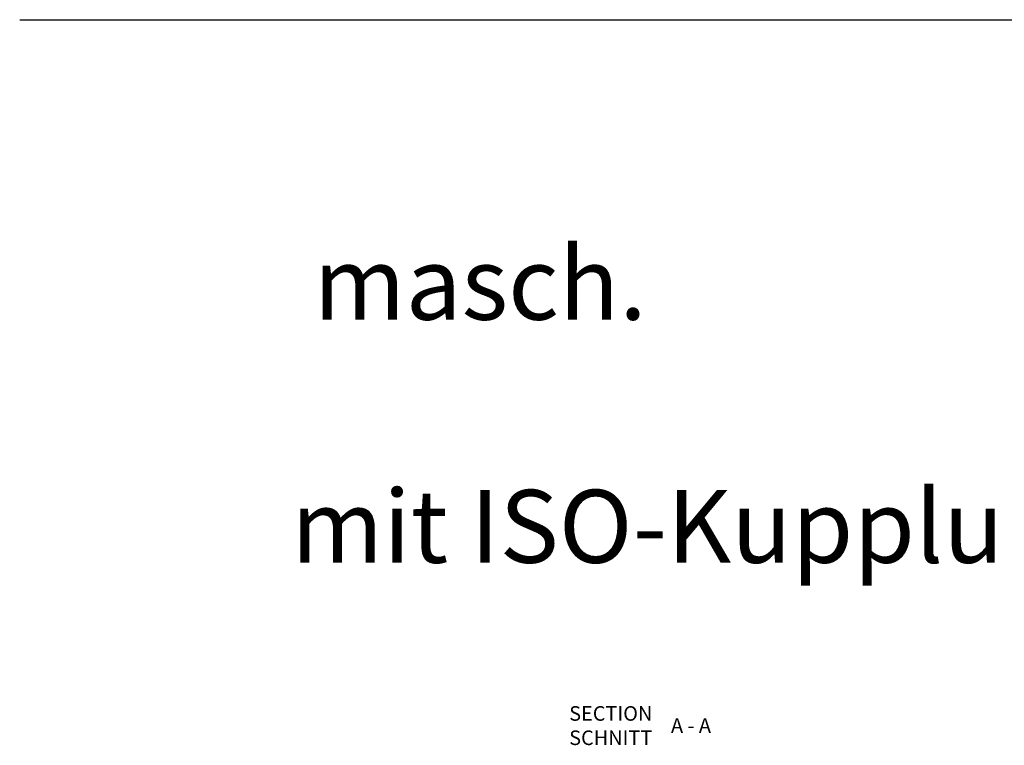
# Model space of a CAD drawing. Header units: millimetres. Extents: x 3814 to 923545, y -36595 to -4911.
# Tile 7 of 54: x 3814 to 10567, y -26290 to -21314. Entities that reach past the tile are written whole.
import ezdxf

# ---------------------------------------------------------------- set-up
doc = ezdxf.new("R2010")
doc.units = ezdxf.units.MM
doc.layers.add('Beschriftung', color=7, linetype='Continuous', lineweight=9)
doc.styles.add('LBB3.5M1000', font='isocp.shx', dxfattribs={"height": 3.5})

msp = doc.modelspace()

# ---------------------------------------------------------------- linework, layer by layer
at = {"color": 1}
msp.add_line((3813.86922, -21313.67469), (34821.30723, -21313.67469), dxfattribs=at)

# ---------------------------------------------------------------- texts
at = {"color": 1, "insert": (5675.99605, -22037.5232), "char_height": 500, "attachment_point": 1, "style": 'LBB3.5M1000'}
msp.add_mtext_dynamic_manual_height_columns('\\pi989.35;{\\fArial|b0|i1|c0|p34;\\C3;(Linksausführung)  masch. \\P\\pi534.37;Installation mit ISO-Kupplung}', width=10081.0168878, gutter_width=17.5, heights=[0], dxfattribs=at)
at = {"layer": 'Beschriftung', "char_height": 100, "attachment_point": 1, "style": 'LBB3.5M1000'}
for s, width, insert in [('{\\fArial|b1|i0|c0|p34;SECTION\\P\\fArial|b1|i1|c0|p34;SCHNITT}', 963.5542391, (7582.90618, -26021.09503)), ('{\\fArial|b1|i0|c0|p34;A - A}', 355.0131253, (8281.16089, -26104.06989))]:
    msp.add_mtext_dynamic_manual_height_columns(s, width=width, gutter_width=17.5, heights=[0], dxfattribs=dict(at, insert=insert))

doc.saveas('drawing.dxf')
